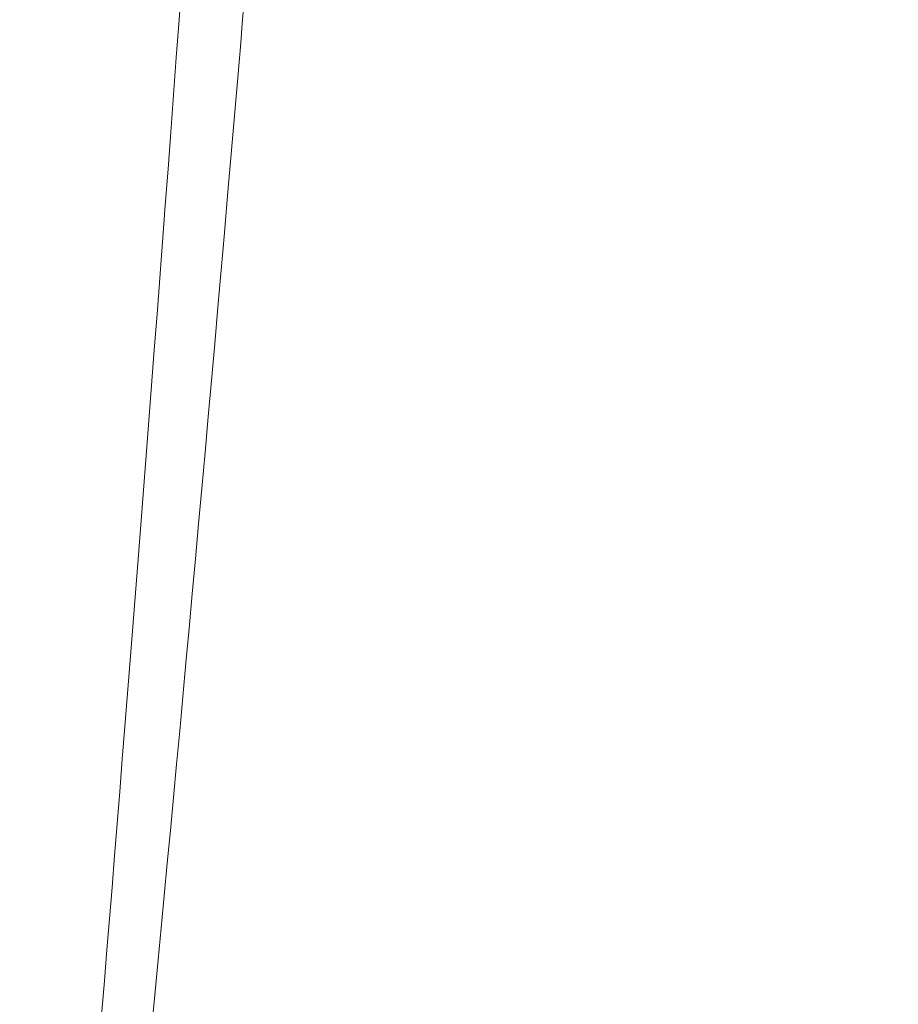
# Model space of a CAD drawing. Header units: inches. Extents: x -757 to 108, y -33 to 183.
# Tile 125 of 156: x -460.6387 to -460.6074, y 161.3468 to 161.3819. Entities that reach past the tile are written whole.
import ezdxf

# ---------------------------------------------------------------- set-up
doc = ezdxf.new("R2010")
doc.units = ezdxf.units.IN
doc.header["$MEASUREMENT"] = 0
doc.layers.add('M-EQPM', color=90, linetype='Continuous', lineweight=9)

# ---------------------------------------------------------------- blocks, each defined once
blk = doc.blocks.new('Roof Vent - Roof Vent-V12-Rear')
at = {"layer": 'M-EQPM'}
for points, knots in [([(-460.631473, 161.289019), (-460.643467, 161.289514), (-460.659035, 161.300943), (-460.676643, 161.340241), (-460.687708, 161.379424), (-460.696572, 161.428444), (-460.703414, 161.484683), (-460.708109, 161.547378), (-460.711212, 161.619422), (-460.711819, 161.685726), (-460.710986, 161.742981), (-460.709139, 161.798188), (-460.704935, 161.866647), (-460.696772, 161.937611), (-460.685472, 161.997232), (-460.665324, 162.057683), (-460.646464, 162.075819), (-460.631473, 162.076421)], [0, 0, 0, 0, 0.111111, 0.166667, 0.222222, 0.277778, 0.333333, 0.388889, 0.444444, 0.513889, 0.548611, 0.583333, 0.652778, 0.722222, 0.791667, 0.861111, 1, 1, 1, 1]), ([(-460.631473, 162.076421), (-460.625478, 162.076182), (-460.613382, 162.071924), (-460.595387, 162.054734), (-460.576963, 162.025115), (-460.559524, 161.985873), (-460.543964, 161.936896), (-460.530744, 161.88071), (-460.520925, 161.817971), (-460.514074, 161.745888), (-460.512691, 161.679607), (-460.514577, 161.622376), (-460.518673, 161.567201), (-460.527707, 161.498828), (-460.543766, 161.427782), (-460.563513, 161.368079), (-460.593825, 161.307774), (-460.616484, 161.289632), (-460.631473, 161.289019)], [0, 0, 0, 0, 0.055556, 0.111111, 0.166667, 0.222222, 0.277778, 0.333333, 0.388889, 0.444444, 0.513889, 0.548611, 0.583333, 0.652778, 0.722222, 0.791667, 0.861111, 1, 1, 1, 1]), ([(-460.637409, 161.312774), (-460.635751, 161.328433), (-460.632155, 161.36327), (-460.627092, 161.428276), (-460.624696, 161.465926), (-460.623616, 161.485763)], [0.1111111, 0.1111111, 0.1111111, 0.1111111, 0.2222222, 0.2777778, 0.3333333, 0.3333333, 0.3333333, 0.3333333]), ([(-460.626693, 161.485134), (-460.627554, 161.467741), (-460.629529, 161.432752), (-460.633772, 161.36979), (-460.636847, 161.334156), (-460.638208, 161.317505)], [0.6720327, 0.6720327, 0.6720327, 0.6720327, 0.7222222, 0.7777778, 0.8888889, 0.8888889, 0.8888889, 0.8888889])]:
    blk.add_open_spline(points, degree=3, knots=knots, dxfattribs=at)

msp = doc.modelspace()

# ---------------------------------------------------------------- block references
at = {"layer": 'M-EQPM'}
msp.add_blockref('Roof Vent - Roof Vent-V12-Rear', (0, 0), dxfattribs=at)

doc.saveas('drawing.dxf')
